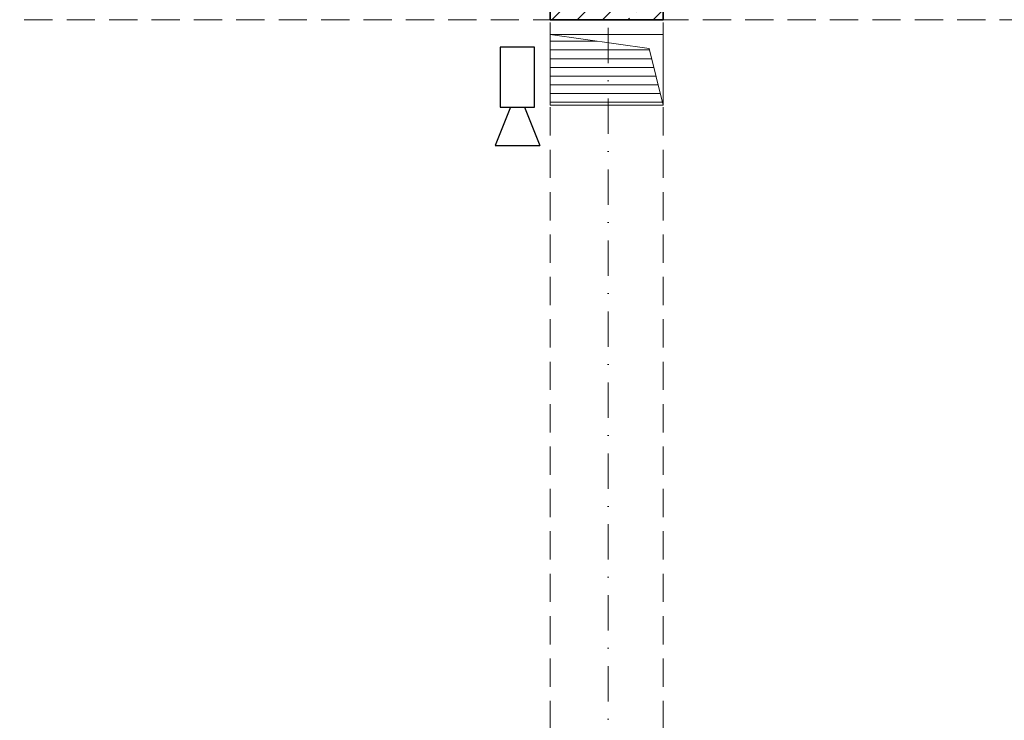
# Model space of a CAD drawing. Header units: millimetres. Extents: x -96593 to 66336, y -23969 to 7139.
# Tile 68 of 256: x -90179 to -89831, y -5721 to -5473. Entities that reach past the tile are written whole.
import ezdxf

# ---------------------------------------------------------------- set-up
doc = ezdxf.new("R2010")
doc.units = ezdxf.units.MM
doc.linetypes.add('DASHDOT', pattern=[1, 0.5, -0.25, 0, -0.25])
doc.linetypes.add('DASHED', pattern=[0.75, 0.5, -0.25])
for name, color, linetype, lineweight in [('mm_punktwstawienia', 1, 'Continuous', 50), ('PG_KONSTRUKCJA', 5, 'Continuous', 35), ('PG_OSIE', 1, 'DASHDOT', 18), ('PG_PODCIĄGI', 1, 'DASHED', 18), ('PG_SZRAF', 1, 'Continuous', 18), ('PG_WENTYLACJA', 1, 'Continuous', 18), ('PG_WIDOKOWE_CIENKIE', 1, 'Continuous', 18), ('PG_WYPOSAŻENIE', 1, 'Continuous', 18)]:
    doc.layers.add(name, color=color, linetype=linetype, lineweight=lineweight)

# ---------------------------------------------------------------- blocks, each defined once
blk = doc.blocks.new('A$C243F7E6F')
at = {"layer": 'PG_SZRAF'}
h = blk.add_hatch(dxfattribs=at)
h.set_pattern_fill('ANSI33', color=256, scale=2)
h.set_pattern_definition([(45, (-6891.598, -2675.306), (-8.980256, 8.980256), []), (45, (-6882.618, -2675.306), (-8.980256, 8.980256), [6.35, -3.175])])
h.paths.add_polyline_path([(0, 0), (40, 0), (40, -40), (0, -40)])
at = {"layer": 'PG_KONSTRUKCJA'}
blk.add_lwpolyline([(0, 0), (40, 0), (40, -40), (0, -40), (0, 0)], dxfattribs=at)
blk = doc.blocks.new('A$C0fd6651b')
at = {"layer": 'PG_WYPOSAŻENIE', "color": 18, "lineweight": 30, "true_color": 0x000000}
for p, q in [((5.38, 13.5), (0, 0)), ((10.38, 13.5), (15.76, 0)), ((0, 0), (15.76, 0))]:
    blk.add_line(p, q, dxfattribs=at)
blk.add_lwpolyline([(1.81, 34.78), (1.81, 13.5), (13.95, 13.5), (13.95, 34.78)], close=True, dxfattribs=at)
blk = doc.blocks.new('A$C0f2c6892')
at = {"layer": 'PG_WIDOKOWE_CIENKIE', "color": 18, "lineweight": 30}
blk.add_blockref('A$C0fd6651b', (454.58, -1304.47), dxfattribs=at)
blk = doc.blocks.new('A$C2E197AD3')
at = {"layer": 'PG_WENTYLACJA'}
h = blk.add_hatch(dxfattribs=at)
h.set_pattern_fill('ANSI31', color=252, scale=0.97, angle=135)
h.set_pattern_definition([(180, (-5151.205, 2384.805), (-2e-16, -3.07975), [])])
h.paths.add_polyline_path([(1415.84, 1677.25), (1380.84, 1682.25), (1380.84, 1657.25), (1420.84, 1657.25)])
at = {"layer": 'PG_OSIE', "color": 252, "ltscale": 25}
blk.add_lwpolyline([(1401.34, 3165.56), (1401.34, 314.74)], dxfattribs=at)
at = {"layer": 'PG_PODCIĄGI', "color": 252, "ltscale": 20}
for points in [[(1380.84, 2946.5), (1380.84, 472.5)], [(1420.84, 2946.5), (1420.84, 472.5)], [(924.84, 1687.5), (2778.84, 1687.5)]]:
    blk.add_lwpolyline(points, dxfattribs=at)
at = {"layer": 'PG_WENTYLACJA', "color": 252}
for p, q in [((1380.84, 1682.25), (1415.84, 1677.25)), ((1415.84, 1677.25), (1420.84, 1657.25))]:
    blk.add_line(p, q, dxfattribs=at)
blk.add_lwpolyline([(1380.84, 1682.25), (1420.84, 1682.25), (1420.84, 1657.25), (1380.84, 1657.25)], close=True, dxfattribs=at)
at = {"layer": 'PG_KONSTRUKCJA', "color": 252}
blk.add_blockref('A$C243F7E6F', (1380.84, 1727.5), dxfattribs=at)
at = {"layer": 'PG_WIDOKOWE_CIENKIE', "color": 252, "lineweight": 30}
blk.add_blockref('A$C0f2c6892', (906.84, 2947.5), dxfattribs=at)

msp = doc.modelspace()

# ---------------------------------------------------------------- block references
at = {"layer": 'mm_punktwstawienia', "lineweight": 60}
msp.add_blockref('A$C2E197AD3', (-91372.4, -7160.74), dxfattribs=at)

doc.saveas('drawing.dxf')
